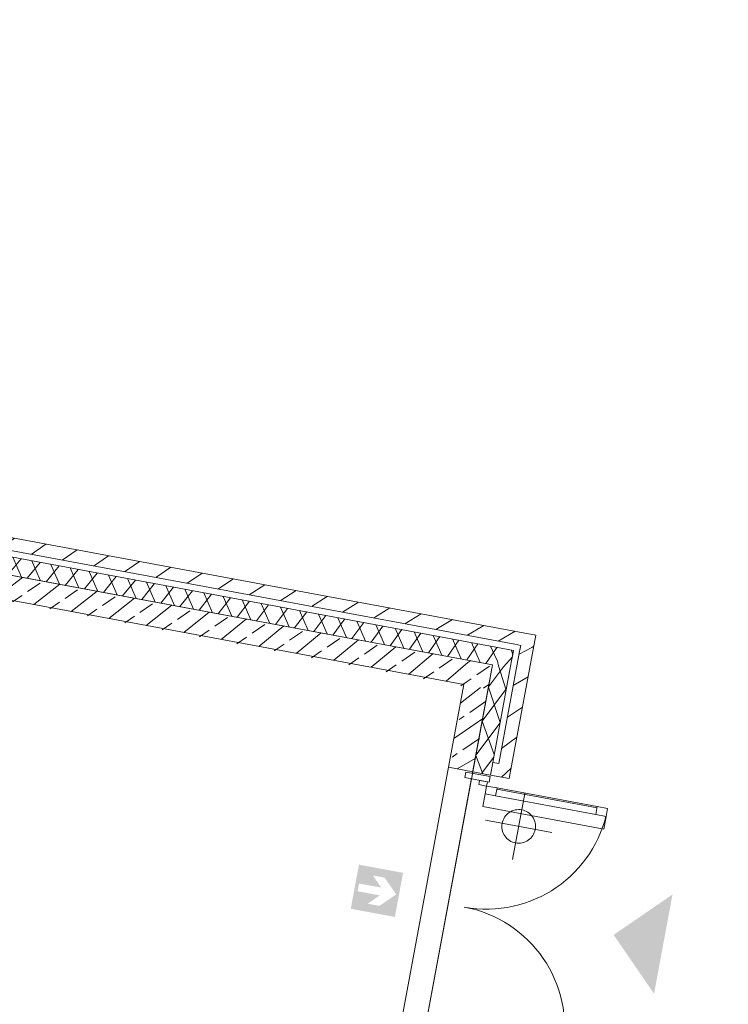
# Model space of a CAD drawing. Header units: metres. Extents: x 32353251 to 32353583, y 5707748 to 5708004.
# Tile 113 of 164: x 32353398.46 to 32353404.78, y 5707916.71 to 5707925.49. Entities that reach past the tile are written whole.
import ezdxf

# ---------------------------------------------------------------- set-up
doc = ezdxf.new("R2010")
doc.units = ezdxf.units.M
doc.header["$LTSCALE"] = 0.75
doc.set_wipeout_variables(frame=1)
doc.layers.get('0').update_dxf_attribs({"linetype": 'CONTINUOUS'})
for name, color, linetype, lineweight in [('10417023$0$#9_002_GES I Übersicht Erdgeschoss_1_101_Wand Aussen.A', 7, 'CONTINUOUS', 25), ('10417023$0$#9_002_GES I Übersicht Erdgeschoss_1_115_Außentüren', 7, 'CONTINUOUS', 25), ('10417023$0$#9_002_GES I Übersicht Erdgeschoss_1_607b_Brandschutz 1_100', 7, 'CONTINUOUS', 25), ('10417023$0$#9_002_GES I Übersicht Erdgeschoss_1_Neubau_101_Wand Aussen.A', 7, 'CONTINUOUS', 25), ('10417023$0$#9_002_GES I Übersicht Erdgeschoss_1_Neubau_104_Decken.A', 7, 'CONTINUOUS', 25), ('10417023$0$#9_002_GES I Übersicht Erdgeschoss_1_Neubau_502_Bemaßung 1_100.A', 7, 'CONTINUOUS', 25), ('10417023$0$#9_002_GES I Übersicht Erdgeschoss_1_Neubau_602_Beschriftung 1_100', 7, 'CONTINUOUS', 25), ('10417023$0$Keine', 7, 'CONTINUOUS', 13)]:
    doc.layers.add(name, color=color, linetype=linetype, lineweight=lineweight)
pattern_1 = [(44.99999999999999, (0, 0), (-0.1697056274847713, 0.1697056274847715), []), (44.99999999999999, (-0.08485281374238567, 0.08485281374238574), (-0.1697056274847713, 0.1697056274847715), [0.18, -0.05999999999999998])]
pattern_2 = [(44.99999999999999, (0, 0), (-0.1414213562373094, 0.1414213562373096), [])]
pattern_3 = [(-119.9999999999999, (0, 0), (-0.129903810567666, 0.07499999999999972), []), (-59.99999999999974, (0, 0), (0.1299038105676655, 0.0750000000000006), [])]

# ---------------------------------------------------------------- blocks, each defined once
blk = doc.blocks.new('10417023$0$#9_MKO_LP5_ARC_GES_UP_00_002_P_G_modell (3D)')
at = {"layer": '10417023$0$#9_002_GES I Übersicht Erdgeschoss_1_101_Wand Aussen.A', "linetype": 'Continuous', "lineweight": 5, "true_color": 0xff0000}
h = blk.add_hatch(dxfattribs=at)
h.set_pattern_fill('#9_BETON__STAHLBETON_0001', color=1, style=0, pattern_type=2)
h.set_pattern_definition(pattern_1)
h.paths.add_polyline_path([(-32353442.724228, -5707790.559576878), (-32353451.1409357, -5707790.559576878), (-32353451.1409357, -5707790.779576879), (-32353442.724228, -5707790.779576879)])
h = blk.add_hatch(dxfattribs=at)
h.set_pattern_fill('#9_BETON__STAHLBETON_0001', color=1, style=0, pattern_type=2)
h.set_pattern_definition(pattern_1)
h.paths.add_polyline_path([(-32353442.504228, -5707790.559576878), (-32353442.724228, -5707790.779576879), (-32353442.504228, -5707790.779576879)])
h = blk.add_hatch(dxfattribs=at)
h.set_pattern_fill('#9_BETON__STAHLBETON_0001', color=1, style=0, pattern_type=2)
h.set_pattern_definition(pattern_1)
h.paths.add_polyline_path([(-32353442.724228, -5707790.559576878), (-32353442.724228, -5707790.779576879), (-32353442.504228, -5707790.559576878)])
at = {"layer": '10417023$0$#9_002_GES I Übersicht Erdgeschoss_1_607b_Brandschutz 1_100', "linetype": 'Continuous', "lineweight": 0, "true_color": 0xff0000}
h = blk.add_hatch(color=1, dxfattribs=at)
h.paths.add_polyline_path([(-32353443.35085972, -5707792.529565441), (-32353443.35085972, -5707792.929565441), (-32353442.95085972, -5707792.929565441), (-32353442.95085972, -5707792.529565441)])
h.paths.add_polyline_path([(-32353443.21084969, -5707792.601588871), (-32353443.10450249, -5707792.601588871), (-32353442.97585972, -5707792.729565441), (-32353443.10450249, -5707792.857542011), (-32353443.21084969, -5707792.857542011), (-32353443.1179054, -5707792.765079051), (-32353443.31890838, -5707792.765079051), (-32353443.31890838, -5707792.694051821), (-32353443.1179054, -5707792.694051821)])
at = {"layer": '10417023$0$#9_002_GES I Übersicht Erdgeschoss_1_Neubau_101_Wand Aussen.A', "linetype": 'Continuous', "lineweight": 5, "true_color": 0xff0000}
h = blk.add_hatch(dxfattribs=at)
h.set_pattern_fill('#9_MW_VORMAUERZIEGEL_0001', color=1, style=0, pattern_type=2)
h.set_pattern_definition(pattern_2)
h.paths.add_polyline_path([(-32353442.289228, -5707790.229576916), (-32353451.24488468, -5707790.229576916), (-32353451.24488468, -5707790.344576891), (-32353442.289228, -5707790.344576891)])
h = blk.add_hatch(dxfattribs=at)
h.set_pattern_fill('#9_MW_VORMAUERZIEGEL_0001', color=1, style=0, pattern_type=2)
h.set_pattern_definition(pattern_2)
h.paths.add_polyline_path([(-32353442.289228, -5707790.344576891), (-32353442.174228, -5707790.229576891), (-32353442.289228, -5707790.229576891)])
at = {"layer": '10417023$0$#9_002_GES I Übersicht Erdgeschoss_1_101_Wand Aussen.A', "color": 1, "linetype": 'Continuous', "lineweight": 18, "true_color": 0xff0000}
for p, q in [((-32353442.504228, -5707790.559576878), (-32353451.1409357, -5707790.559576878)), ((-32353442.504228, -5707790.559576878), (-32353442.504228, -5707790.779576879)), ((-32353451.1409357, -5707790.779576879), (-32353442.724228, -5707790.779576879)), ((-32353442.724228, -5707790.779576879), (-32353442.724228, -5707791.530569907))]:
    blk.add_line(p, q, dxfattribs=at)
at = {"layer": '10417023$0$#9_002_GES I Übersicht Erdgeschoss_1_101_Wand Aussen.A', "color": 1, "linetype": 'Continuous', "lineweight": 13, "true_color": 0xff0000}
blk.add_line((-32353442.72422865, -5707793.930570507), (-32353442.72422865, -5707791.530570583), dxfattribs=at)
at = {"layer": '10417023$0$#9_002_GES I Übersicht Erdgeschoss_1_115_Außentüren', "color": 1, "linetype": 'Continuous', "lineweight": 13, "true_color": 0xff0000}
blk.add_arc((-32353442.359228, -5707793.826565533), 1.097000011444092, 2.988596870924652e-07, 89.99999960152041, dxfattribs=at)
at = {"layer": '10417023$0$#9_002_GES I Übersicht Erdgeschoss_1_Neubau_101_Wand Aussen.A', "color": 1, "linetype": 'Continuous', "lineweight": 18, "true_color": 0xff0000}
for p, q in [((-32353442.289228, -5707790.229576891), (-32353451.24488468, -5707790.229576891)), ((-32353442.174228, -5707790.229576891), (-32353442.289228, -5707790.229576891)), ((-32353442.174228, -5707791.415569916), (-32353442.174228, -5707790.229576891)), ((-32353451.24488468, -5707790.559576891), (-32353442.504228, -5707790.559576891)), ((-32353442.17422801, -5707791.530570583), (-32353442.17422801, -5707791.415569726))]:
    blk.add_line(p, q, dxfattribs=at)
at = {"layer": '10417023$0$#9_002_GES I Übersicht Erdgeschoss_1_Neubau_104_Decken.A', "color": 1, "linetype": 'Continuous', "lineweight": 13, "true_color": 0xff0000, "flags": 128}
for points in [[(-32353468.9644006, -5707812.749292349), (-32353468.96423227, -5707810.39957689), (-32353468.96423227, -5707807.119576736), (-32353468.96423227, -5707797.22957689), (-32353468.96423227, -5707790.55957689), (-32353454.47117382, -5707790.55957689), (-32353442.504228, -5707790.559574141), (-32353442.504228, -5707812.74957689)], [(-32353460.539228, -5707797.304576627), (-32353468.96423227, -5707797.304576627), (-32353468.96423227, -5707810.39957689), (-32353464.33422799, -5707810.39957689), (-32353464.33422799, -5707812.749576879), (-32353442.50422801, -5707812.74957689), (-32353442.504228, -5707790.55957689), (-32353451.27397855, -5707790.559574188), (-32353451.27397855, -5707797.22957689), (-32353452.624228, -5707797.22957689), (-32353452.624228, -5707807.119576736), (-32353460.539228, -5707807.119576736)]]:
    blk.add_lwpolyline(points, close=True, dxfattribs=at)
at = {"layer": '10417023$0$#9_002_GES I Übersicht Erdgeschoss_1_Neubau_502_Bemaßung 1_100.A', "color": 1, "linetype": 'Continuous', "lineweight": 13, "true_color": 0xff0000}
blk.add_line((-32353442.31259831, -5707791.934415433), (-32353441.71259761, -5707791.934415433), dxfattribs=at)
at = {"layer": '10417023$0$#9_002_GES I Übersicht Erdgeschoss_1_Neubau_502_Bemaßung 1_100.A', "color": 1, "linetype": 'Continuous', "lineweight": 13, "true_color": 0xff0000, "flags": 128}
blk.add_lwpolyline([(-32353441.86259815, -5707791.934414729), (-32353441.86332044, -5707791.949117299), (-32353441.86548036, -5707791.963678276), (-32353441.8690571, -5707791.97795743), (-32353441.87401623, -5707791.991817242), (-32353441.88030996, -5707792.005124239), (-32353441.88787771, -5707792.017750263), (-32353441.89664659, -5707792.029573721), (-32353441.90653213, -5707792.040480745), (-32353441.91743916, -5707792.050366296), (-32353441.92926262, -5707792.05913517), (-32353441.94188864, -5707792.066702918), (-32353441.95519564, -5707792.072996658), (-32353441.96905545, -5707792.077955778), (-32353441.9833346, -5707792.08153252), (-32353441.99789558, -5707792.083692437), (-32353442.01259815, -5707792.084414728), (-32353442.02730072, -5707792.083692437), (-32353442.0418617, -5707792.08153252), (-32353442.05614085, -5707792.077955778), (-32353442.07000067, -5707792.072996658), (-32353442.08330766, -5707792.066702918), (-32353442.09593369, -5707792.05913517), (-32353442.10775714, -5707792.050366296), (-32353442.11866417, -5707792.040480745), (-32353442.12854972, -5707792.029573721), (-32353442.1373186, -5707792.017750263), (-32353442.14488634, -5707792.005124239), (-32353442.15118008, -5707791.991817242), (-32353442.1561392, -5707791.97795743), (-32353442.15971594, -5707791.963678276), (-32353442.16187586, -5707791.949117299), (-32353442.16259815, -5707791.934414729), (-32353442.16187586, -5707791.919712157), (-32353442.15971594, -5707791.90515118), (-32353442.1561392, -5707791.890872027), (-32353442.15118008, -5707791.877012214), (-32353442.14488634, -5707791.863705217), (-32353442.1373186, -5707791.851079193), (-32353442.12854972, -5707791.839255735), (-32353442.11866417, -5707791.828348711), (-32353442.10775714, -5707791.818463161), (-32353442.09593369, -5707791.809694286), (-32353442.08330766, -5707791.802126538), (-32353442.07000067, -5707791.795832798), (-32353442.05614085, -5707791.790873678), (-32353442.0418617, -5707791.787296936), (-32353442.02730072, -5707791.785137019), (-32353442.01259815, -5707791.784414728), (-32353441.99789558, -5707791.785137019), (-32353441.9833346, -5707791.787296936), (-32353441.96905545, -5707791.790873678), (-32353441.95519564, -5707791.795832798), (-32353441.94188864, -5707791.802126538), (-32353441.92926262, -5707791.809694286), (-32353441.91743916, -5707791.818463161), (-32353441.90653213, -5707791.828348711), (-32353441.89664659, -5707791.839255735), (-32353441.88787771, -5707791.851079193), (-32353441.88030996, -5707791.863705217), (-32353441.87401623, -5707791.877012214), (-32353441.8690571, -5707791.890872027), (-32353441.86548036, -5707791.90515118), (-32353441.86332044, -5707791.919712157)], close=True, dxfattribs=at)
at = {"layer": '10417023$0$#9_002_GES I Übersicht Erdgeschoss_1_Neubau_602_Beschriftung 1_100', "color": 1, "linetype": 'Continuous', "true_color": 0xff0000}
blk.add_solid([(-32353440.55327277, -5707793.180569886), (-32353440.55327277, -5707792.280569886), (-32353441.00327278, -5707792.730569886)], dxfattribs=at)
at = {"color": 1, "linetype": 'Continuous', "lineweight": 5, "true_color": 0xff0000}
blk.add_wipeout([(-32353442.265228, -5707791.704565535), (-32353441.356227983, -5707791.704565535), (-32353441.356227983, -5707791.6325655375), (-32353442.265228, -5707791.6325655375)], dxfattribs=at).dxf.layer = '10417023$0$#9_002_GES I Übersicht Erdgeschoss_1_115_Außentüren'
at = {"layer": '10417023$0$#9_002_GES I Übersicht Erdgeschoss_1_115_Außentüren', "color": 1, "linetype": 'Continuous', "lineweight": 13, "true_color": 0xff0000}
for p, q in [((-32353442.26522854, -5707791.632565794), (-32353441.35622791, -5707791.632565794)), ((-32353442.26522854, -5707791.642565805), (-32353441.35622791, -5707791.642565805)), ((-32353442.26522854, -5707791.704565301), (-32353441.35622791, -5707791.704565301))]:
    blk.add_line(p, q, dxfattribs=at)
at = {"layer": '10417023$0$#9_002_GES I Übersicht Erdgeschoss_1_115_Außentüren', "color": 1, "linetype": 'Continuous', "lineweight": 13, "true_color": 0xff0000, "flags": 128}
blk.add_lwpolyline([(-32353442.265228, -5707791.704565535), (-32353441.35622799, -5707791.704565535), (-32353441.35622799, -5707791.632565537), (-32353442.265228, -5707791.632565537)], close=True, dxfattribs=at)
at = {"layer": '10417023$0$#9_002_GES I Übersicht Erdgeschoss_1_115_Außentüren', "color": 1, "linetype": 'Continuous', "lineweight": 13, "true_color": 0xff0000}
blk.add_arc((-32353442.359228, -5707791.632565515), 1.097000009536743, 270.0000003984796, 359.9999997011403, dxfattribs=at)
at = {"layer": '10417023$0$#9_002_GES I Übersicht Erdgeschoss_1_Neubau_502_Bemaßung 1_100.A', "color": 1, "linetype": 'Continuous', "lineweight": 13, "true_color": 0xff0000}
blk.add_line((-32353442.01259796, -5707792.234414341), (-32353442.01259796, -5707791.634415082), dxfattribs=at)
at = {"color": 1, "linetype": 'Continuous', "lineweight": 5, "true_color": 0xff0000}
blk.add_wipeout([(-32353442.344227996, -5707790.344576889), (-32353451.24488468, -5707790.344576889), (-32353451.24488468, -5707790.39957689), (-32353442.344227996, -5707790.39957689)], dxfattribs=at).dxf.layer = '10417023$0$#9_002_GES I Übersicht Erdgeschoss_1_Neubau_101_Wand Aussen.A'
at = {"layer": '10417023$0$#9_002_GES I Übersicht Erdgeschoss_1_Neubau_101_Wand Aussen.A', "linetype": 'Continuous', "lineweight": 5, "true_color": 0xff0000}
h = blk.add_hatch(dxfattribs=at)
h.set_pattern_fill('#9_DÄMMUNG__WEICH_0001', color=1, style=0, pattern_type=2)
h.set_pattern_definition(pattern_3)
h.paths.add_polyline_path([(-32353442.504228, -5707790.399576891), (-32353451.24488468, -5707790.399576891), (-32353451.24488468, -5707790.559576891), (-32353442.504228, -5707790.559576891)])
at = {"layer": '10417023$0$#9_002_GES I Übersicht Erdgeschoss_1_Neubau_101_Wand Aussen.A', "color": 1, "linetype": 'Continuous', "lineweight": 18, "true_color": 0xff0000}
for p, q in [((-32353442.3442282, -5707790.344576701), (-32353451.24488537, -5707790.344576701)), ((-32353442.28922742, -5707790.344576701), (-32353442.3442282, -5707790.344576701)), ((-32353442.50422839, -5707790.399577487), (-32353451.24488537, -5707790.399577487)), ((-32353442.3442282, -5707790.399577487), (-32353442.50422839, -5707790.399577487))]:
    blk.add_line(p, q, dxfattribs=at)
at = {"color": 1, "linetype": 'Continuous', "lineweight": 5, "true_color": 0xff0000}
for points in [[(-32353442.359228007, -5707791.704565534), (-32353442.265228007, -5707791.704565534), (-32353442.265228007, -5707791.632565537), (-32353442.359228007, -5707791.632565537)], [(-32353441.356227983, -5707791.704565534), (-32353441.262227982, -5707791.704565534), (-32353441.262227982, -5707791.632565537), (-32353441.356227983, -5707791.632565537)]]:
    blk.add_wipeout(points, dxfattribs=at).dxf.layer = '10417023$0$#9_002_GES I Übersicht Erdgeschoss_1_115_Außentüren'
at = {"layer": '10417023$0$#9_002_GES I Übersicht Erdgeschoss_1_115_Außentüren', "color": 1, "linetype": 'Continuous', "lineweight": 13, "true_color": 0xff0000, "flags": 128}
blk.add_lwpolyline([(-32353441.26234814, -5707791.70456552), (-32353441.26234814, -5707791.819034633), (-32353442.35953347, -5707791.819034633), (-32353442.35953347, -5707791.70456552)], dxfattribs=at)
for points in [[(-32353442.359228, -5707791.704565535), (-32353442.265228, -5707791.704565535), (-32353442.265228, -5707791.632565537), (-32353442.359228, -5707791.632565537)], [(-32353441.35622799, -5707791.704565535), (-32353441.26222799, -5707791.704565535), (-32353441.26222799, -5707791.632565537), (-32353441.35622799, -5707791.632565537)]]:
    blk.add_lwpolyline(points, close=True, dxfattribs=at)
at = {"color": 1, "linetype": 'Continuous', "lineweight": 5, "true_color": 0xff0000}
blk.add_wipeout([(-32353442.344227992, -5707790.34457689), (-32353442.344227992, -5707790.39957689), (-32353442.289227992, -5707790.34457689)], dxfattribs=at).dxf.layer = '10417023$0$#9_002_GES I Übersicht Erdgeschoss_1_Neubau_101_Wand Aussen.A'
at = {"layer": '10417023$0$#9_002_GES I Übersicht Erdgeschoss_1_Neubau_101_Wand Aussen.A', "linetype": 'Continuous', "lineweight": 5}
h = blk.add_hatch(dxfattribs=at)
h.set_pattern_fill('#9_MW_VORMAUERZIEGEL_0001', style=0, pattern_type=2)
h.set_pattern_definition(pattern_2)
h.paths.add_polyline_path([(-32353442.174228, -5707790.229576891), (-32353442.289228, -5707790.344576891), (-32353442.174228, -5707790.344576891)])
at = {"layer": '10417023$0$#9_002_GES I Übersicht Erdgeschoss_1_Neubau_101_Wand Aussen.A', "linetype": 'Continuous', "lineweight": 5, "true_color": 0xff0000}
h = blk.add_hatch(dxfattribs=at)
h.set_pattern_fill('#9_MW_VORMAUERZIEGEL_0001', color=1, style=0, pattern_type=2)
h.set_pattern_definition(pattern_2)
h.paths.add_polyline_path([(-32353442.28922801, -5707791.415569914), (-32353442.174228, -5707791.415569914), (-32353442.174228, -5707790.344576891), (-32353442.28922801, -5707790.344576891)])
h = blk.add_hatch(dxfattribs=at)
h.set_pattern_fill('#9_DÄMMUNG__WEICH_0001', color=1, style=0, pattern_type=2)
h.set_pattern_definition(pattern_3)
h.paths.add_polyline_path([(-32353442.504228, -5707790.399576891), (-32353442.504228, -5707790.559576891), (-32353442.344228, -5707790.399576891)])
at = {"color": 1, "linetype": 'Continuous', "lineweight": 5, "true_color": 0xff0000}
blk.add_wipeout([(-32353442.431227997, -5707791.594565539), (-32353442.431227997, -5707791.632565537), (-32353442.359228, -5707791.632565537), (-32353442.359228, -5707791.594565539)], dxfattribs=at).dxf.layer = '10417023$0$#9_002_GES I Übersicht Erdgeschoss_1_115_Außentüren'
at = {"layer": '10417023$0$#9_002_GES I Übersicht Erdgeschoss_1_115_Außentüren', "color": 1, "linetype": 'Continuous', "lineweight": 13, "true_color": 0xff0000, "flags": 128}
blk.add_lwpolyline([(-32353442.431228, -5707791.594565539), (-32353442.431228, -5707791.632565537), (-32353442.359228, -5707791.632565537), (-32353442.359228, -5707791.594565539)], close=True, dxfattribs=at)
at = {"color": 1, "linetype": 'Continuous', "lineweight": 5, "true_color": 0xff0000}
blk.add_wipeout([(-32353442.344228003, -5707790.399576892), (-32353442.344228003, -5707791.415569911), (-32353442.289227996, -5707791.415569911), (-32353442.289227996, -5707790.399576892)], dxfattribs=at).dxf.layer = '10417023$0$#9_002_GES I Übersicht Erdgeschoss_1_Neubau_101_Wand Aussen.A'
at = {"layer": '10417023$0$#9_002_GES I Übersicht Erdgeschoss_1_Neubau_101_Wand Aussen.A', "color": 1, "linetype": 'Continuous', "lineweight": 18, "true_color": 0xff0000}
for p, q in [((-32353442.3442282, -5707791.415569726), (-32353442.3442282, -5707790.559576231)), ((-32353442.28922742, -5707791.415569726), (-32353442.3442282, -5707791.415569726))]:
    blk.add_line(p, q, dxfattribs=at)
at = {"color": 1, "linetype": 'Continuous', "lineweight": 5, "true_color": 0xff0000}
for points, layer in [([(-32353442.34422801, -5707791.544565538), (-32353442.56422801, -5707791.544565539), (-32353442.564228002, -5707791.594565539), (-32353442.344228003, -5707791.594565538)], '10417023$0$#9_002_GES I Übersicht Erdgeschoss_1_115_Außentüren'), ([(-32353442.289227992, -5707790.34457689), (-32353442.344227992, -5707790.39957689), (-32353442.289227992, -5707790.39957689)], '10417023$0$#9_002_GES I Übersicht Erdgeschoss_1_Neubau_101_Wand Aussen.A')]:
    blk.add_wipeout(points, dxfattribs=at).dxf.layer = layer
at = {"layer": '10417023$0$#9_002_GES I Übersicht Erdgeschoss_1_101_Wand Aussen.A', "linetype": 'Continuous', "lineweight": 5, "true_color": 0xff0000}
h = blk.add_hatch(dxfattribs=at)
h.set_pattern_fill('#9_BETON__STAHLBETON_0001', color=1, style=0, pattern_type=2)
h.set_pattern_definition(pattern_1)
h.paths.add_polyline_path([(-32353442.724228, -5707791.530569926), (-32353442.50422798, -5707791.530569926), (-32353442.50422794, -5707790.779576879), (-32353442.724228, -5707790.779576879)])
at = {"layer": '10417023$0$#9_002_GES I Übersicht Erdgeschoss_1_Neubau_101_Wand Aussen.A', "linetype": 'Continuous', "lineweight": 5, "true_color": 0xff0000}
h = blk.add_hatch(dxfattribs=at)
h.set_pattern_fill('#9_DÄMMUNG__WEICH_0001', color=1, style=0, pattern_type=2)
h.set_pattern_definition(pattern_3)
h.paths.add_polyline_path([(-32353442.344228, -5707790.399576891), (-32353442.504228, -5707790.559576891), (-32353442.344228, -5707790.559576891)])
h = blk.add_hatch(dxfattribs=at)
h.set_pattern_fill('#9_DÄMMUNG__WEICH_0001', color=1, style=0, pattern_type=2)
h.set_pattern_definition(pattern_3)
h.paths.add_polyline_path([(-32353442.504228, -5707790.559576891), (-32353442.504228, -5707791.530569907), (-32353442.344228, -5707791.530569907), (-32353442.344228, -5707790.559576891)])
h = blk.add_hatch(dxfattribs=at)
h.set_pattern_fill('#9_MW_VORMAUERZIEGEL_0001', color=1, style=0, pattern_type=2)
h.set_pattern_definition(pattern_2)
h.paths.add_polyline_path([(-32353442.174228, -5707791.415569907), (-32353442.344228, -5707791.415569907), (-32353442.344228, -5707791.530569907), (-32353442.174228, -5707791.530569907)])
at = {"layer": '10417023$0$#9_002_GES I Übersicht Erdgeschoss_1_101_Wand Aussen.A', "color": 1, "linetype": 'Continuous', "lineweight": 18, "true_color": 0xff0000}
for p, q in [((-32353442.504228, -5707791.530569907), (-32353442.504228, -5707790.779576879)), ((-32353442.72422865, -5707791.530570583), (-32353442.50422839, -5707791.530570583))]:
    blk.add_line(p, q, dxfattribs=at)
at = {"layer": '10417023$0$#9_002_GES I Übersicht Erdgeschoss_1_101_Wand Aussen.A', "color": 1, "linetype": 'Continuous', "lineweight": 13, "true_color": 0xff0000}
for p in [(-32353442.72422865, -5707791.530570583), (-32353442.50422839, -5707793.930570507)]:
    blk.add_line(p, (-32353442.50422839, -5707791.530570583), dxfattribs=at)
at = {"layer": '10417023$0$#9_002_GES I Übersicht Erdgeschoss_1_115_Außentüren', "color": 1, "linetype": 'Continuous', "lineweight": 13, "true_color": 0xff0000, "flags": 128}
blk.add_lwpolyline([(-32353442.34422801, -5707791.544565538), (-32353442.344228, -5707791.594565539), (-32353442.56422801, -5707791.59456554), (-32353442.56422801, -5707791.54456554)], close=True, dxfattribs=at)
at = {"layer": '10417023$0$#9_002_GES I Übersicht Erdgeschoss_1_Neubau_101_Wand Aussen.A', "color": 1, "linetype": 'Continuous', "lineweight": 18, "true_color": 0xff0000}
for p, q in [((-32353442.28922742, -5707790.344576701), (-32353442.3442282, -5707790.344576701)), ((-32353442.28922742, -5707790.399577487), (-32353442.28922742, -5707790.344576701)), ((-32353442.3442282, -5707790.399577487), (-32353442.50422839, -5707790.399577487)), ((-32353442.3442282, -5707790.559576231), (-32353442.3442282, -5707790.399577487)), ((-32353442.28922742, -5707791.415569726), (-32353442.28922742, -5707790.399577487)), ((-32353442.504228, -5707790.559576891), (-32353442.504228, -5707791.530569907)), ((-32353442.3442282, -5707791.530570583), (-32353442.3442282, -5707791.415569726)), ((-32353442.344228, -5707791.530569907), (-32353442.504228, -5707791.530569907)), ((-32353442.3442282, -5707791.530570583), (-32353442.17422801, -5707791.530570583))]:
    blk.add_line(p, q, dxfattribs=at)
blk = doc.blocks.new('10417023$0$2_MKO_LP5_LAN_GES_UP_00_002_V_A (3D)')
at = {"layer": '10417023$0$Keine'}
blk.add_blockref('10417023$0$#9_MKO_LP5_ARC_GES_UP_00_002_P_G_modell (3D)', (0, 0), dxfattribs=at)
blk = doc.blocks.new('10417023')
at = {"layer": '10417023$0$Keine', "rotation": 349.4819372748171}
blk.add_blockref('10417023$0$2_MKO_LP5_LAN_GES_UP_00_002_V_A (3D)', (65205154.93137175, 5413829.557758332), dxfattribs=at)

msp = doc.modelspace()

# ---------------------------------------------------------------- block references
msp.add_blockref('10417023', (0, 0))

doc.saveas('drawing.dxf')
